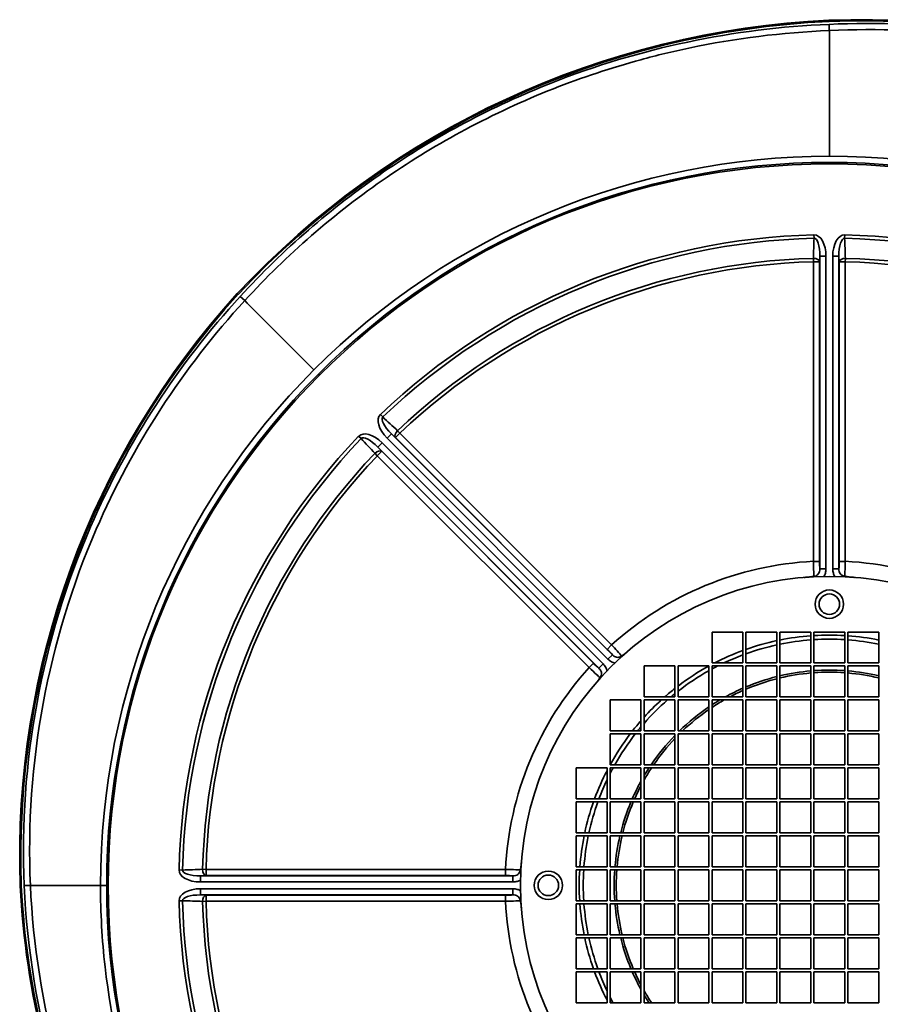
# Model space of a CAD drawing. Header units: millimetres. Extents: x 344 to 916, y 121 to 770.
# Tile 3 of 4: x 353 to 632, y 451 to 770. Entities that reach past the tile are written whole.
import ezdxf

# ---------------------------------------------------------------- set-up
doc = ezdxf.new("R2010")
doc.units = ezdxf.units.MM
doc.header["$LTSCALE"] = 3
doc.layers.add('Krawędzie widoczne(ISO)', color=7, linetype='Continuous', lineweight=35, true_color=0x262659)
doc.layers.add('Widoczne krawędzie styczne(ISO)', color=7, linetype='Continuous', lineweight=35, true_color=0x1a1a3e)

msp = doc.modelspace()

# ---------------------------------------------------------------- linework, layer by layer
at = {"layer": 'Krawędzie widoczne(ISO)'}
for p, q in [((577.4, 571.46), (587.4, 571.46)), ((577.4, 561.46), (577.4, 571.46)), ((587.4, 571.46), (587.4, 561.46)), ((588.4, 571.46), (598.4, 571.46)), ((588.4, 561.46), (588.4, 571.46)), ((598.4, 571.46), (598.4, 561.46)), ((599.4, 571.46), (609.4, 571.46)), ((599.4, 561.46), (599.4, 571.46)), ((609.4, 571.46), (609.4, 561.46)), ((610.4, 571.46), (620.4, 571.46)), ((610.4, 561.46), (610.4, 571.46)), ((620.4, 571.46), (620.4, 561.46)), ((621.4, 571.46), (631.4, 571.46)), ((621.4, 561.46), (621.4, 571.46)), ((631.4, 571.46), (631.4, 561.46)), ((587.4, 561.46), (577.4, 561.46)), ((598.4, 561.46), (588.4, 561.46)), ((609.4, 561.46), (599.4, 561.46)), ((620.4, 561.46), (610.4, 561.46)), ((631.4, 561.46), (621.4, 561.46)), ((555.4, 560.46), (565.4, 560.46)), ((555.4, 550.46), (555.4, 560.46)), ((565.4, 560.46), (565.4, 550.46)), ((566.4, 560.46), (576.4, 560.46)), ((566.4, 550.46), (566.4, 560.46)), ((576.4, 560.46), (576.4, 550.46)), ((577.4, 560.46), (587.4, 560.46)), ((577.4, 550.46), (577.4, 560.46)), ((587.4, 560.46), (587.4, 550.46)), ((588.4, 550.46), (588.4, 560.46)), ((588.4, 560.46), (598.4, 560.46)), ((598.4, 560.46), (598.4, 550.46)), ((599.4, 560.46), (609.4, 560.46)), ((599.4, 550.46), (599.4, 560.46)), ((609.4, 560.46), (609.4, 550.46)), ((610.4, 560.46), (620.4, 560.46)), ((610.4, 550.46), (610.4, 560.46)), ((620.4, 560.46), (620.4, 550.46)), ((621.4, 560.46), (631.4, 560.46)), ((621.4, 550.46), (621.4, 560.46)), ((631.4, 560.46), (631.4, 550.46)), ((544.4, 549.46), (554.4, 549.46)), ((544.4, 539.46), (544.4, 549.46)), ((554.4, 549.46), (554.4, 539.46)), ((565.4, 550.46), (555.4, 550.46)), ((555.4, 549.46), (565.4, 549.46)), ((555.4, 539.46), (555.4, 549.46)), ((565.4, 549.46), (565.4, 539.46)), ((576.4, 550.46), (566.4, 550.46)), ((566.4, 549.46), (576.4, 549.46)), ((566.4, 539.46), (566.4, 549.46)), ((576.4, 549.46), (576.4, 539.46)), ((587.4, 550.46), (577.4, 550.46)), ((577.4, 549.46), (587.4, 549.46)), ((577.4, 539.46), (577.4, 549.46)), ((587.4, 549.46), (587.4, 539.46)), ((598.4, 550.46), (588.4, 550.46)), ((588.4, 549.46), (598.4, 549.46)), ((588.4, 539.46), (588.4, 549.46)), ((598.4, 549.46), (598.4, 539.46)), ((609.4, 550.46), (599.4, 550.46)), ((599.4, 549.46), (609.4, 549.46)), ((599.4, 539.46), (599.4, 549.46)), ((609.4, 549.46), (609.4, 539.46)), ((620.4, 550.46), (610.4, 550.46)), ((610.4, 549.46), (620.4, 549.46)), ((610.4, 539.46), (610.4, 549.46)), ((620.4, 549.46), (620.4, 539.46)), ((631.4, 550.46), (621.4, 550.46)), ((621.4, 549.46), (631.4, 549.46)), ((621.4, 539.46), (621.4, 549.46)), ((631.4, 549.46), (631.4, 539.46)), ((554.4, 539.46), (544.4, 539.46)), ((565.4, 539.46), (555.4, 539.46)), ((576.4, 539.46), (566.4, 539.46)), ((587.4, 539.46), (577.4, 539.46)), ((598.4, 539.46), (588.4, 539.46)), ((609.4, 539.46), (599.4, 539.46)), ((620.4, 539.46), (610.4, 539.46)), ((631.4, 539.46), (621.4, 539.46)), ((544.4, 528.46), (544.4, 538.46)), ((544.4, 538.46), (554.4, 538.46)), ((554.4, 538.46), (554.4, 528.46)), ((555.4, 538.46), (565.4, 538.46)), ((555.4, 528.46), (555.4, 538.46)), ((565.4, 538.46), (565.4, 528.46)), ((566.4, 538.46), (576.4, 538.46)), ((566.4, 528.46), (566.4, 538.46)), ((576.4, 538.46), (576.4, 528.46)), ((577.4, 538.46), (587.4, 538.46)), ((577.4, 528.46), (577.4, 538.46)), ((587.4, 538.46), (587.4, 528.46)), ((588.4, 538.46), (598.4, 538.46)), ((588.4, 528.46), (588.4, 538.46)), ((598.4, 538.46), (598.4, 528.46)), ((599.4, 538.46), (609.4, 538.46)), ((599.4, 528.46), (599.4, 538.46)), ((609.4, 538.46), (609.4, 528.46)), ((610.4, 538.46), (620.4, 538.46)), ((610.4, 528.46), (610.4, 538.46)), ((620.4, 538.46), (620.4, 528.46)), ((621.4, 538.46), (631.4, 538.46)), ((621.4, 528.46), (621.4, 538.46)), ((631.4, 538.46), (631.4, 528.46)), ((533.4, 527.46), (543.4, 527.46)), ((533.4, 517.46), (533.4, 527.46)), ((543.4, 527.46), (543.4, 517.46)), ((554.4, 528.46), (544.4, 528.46)), ((544.4, 527.46), (554.4, 527.46)), ((544.4, 517.46), (544.4, 527.46)), ((554.4, 527.46), (554.4, 517.46)), ((565.4, 528.46), (555.4, 528.46)), ((555.4, 527.46), (565.4, 527.46)), ((555.4, 517.46), (555.4, 527.46)), ((565.4, 527.46), (565.4, 517.46)), ((576.4, 528.46), (566.4, 528.46)), ((566.4, 527.46), (576.4, 527.46)), ((566.4, 517.46), (566.4, 527.46)), ((576.4, 527.46), (576.4, 517.46)), ((587.4, 528.46), (577.4, 528.46)), ((577.4, 527.46), (587.4, 527.46)), ((577.4, 517.46), (577.4, 527.46)), ((587.4, 527.46), (587.4, 517.46)), ((598.4, 528.46), (588.4, 528.46)), ((588.4, 527.46), (598.4, 527.46)), ((588.4, 517.46), (588.4, 527.46)), ((598.4, 527.46), (598.4, 517.46)), ((609.4, 528.46), (599.4, 528.46)), ((599.4, 527.46), (609.4, 527.46)), ((599.4, 517.46), (599.4, 527.46)), ((609.4, 527.46), (609.4, 517.46)), ((620.4, 528.46), (610.4, 528.46)), ((610.4, 517.46), (610.4, 527.46)), ((610.4, 527.46), (620.4, 527.46)), ((620.4, 527.46), (620.4, 517.46)), ((631.4, 528.46), (621.4, 528.46)), ((621.4, 527.46), (631.4, 527.46)), ((621.4, 517.46), (621.4, 527.46)), ((631.4, 527.46), (631.4, 517.46)), ((543.4, 517.46), (533.4, 517.46)), ((533.4, 506.46), (533.4, 516.46)), ((533.4, 516.46), (543.4, 516.46)), ((543.4, 516.46), (543.4, 506.46)), ((554.4, 517.46), (544.4, 517.46)), ((544.4, 516.46), (554.4, 516.46)), ((544.4, 506.46), (544.4, 516.46)), ((554.4, 516.46), (554.4, 506.46)), ((565.4, 517.46), (555.4, 517.46)), ((555.4, 516.46), (565.4, 516.46)), ((555.4, 506.46), (555.4, 516.46)), ((565.4, 516.46), (565.4, 506.46)), ((576.4, 517.46), (566.4, 517.46)), ((566.4, 516.46), (576.4, 516.46)), ((566.4, 506.46), (566.4, 516.46)), ((576.4, 516.46), (576.4, 506.46)), ((587.4, 517.46), (577.4, 517.46)), ((577.4, 516.46), (587.4, 516.46)), ((577.4, 506.46), (577.4, 516.46)), ((587.4, 516.46), (587.4, 506.46)), ((598.4, 517.46), (588.4, 517.46)), ((588.4, 506.46), (588.4, 516.46)), ((588.4, 516.46), (598.4, 516.46)), ((598.4, 516.46), (598.4, 506.46)), ((609.4, 517.46), (599.4, 517.46)), ((599.4, 516.46), (609.4, 516.46)), ((599.4, 506.46), (599.4, 516.46)), ((609.4, 516.46), (609.4, 506.46)), ((620.4, 517.46), (610.4, 517.46)), ((610.4, 506.46), (610.4, 516.46)), ((610.4, 516.46), (620.4, 516.46)), ((620.4, 516.46), (620.4, 506.46)), ((631.4, 517.46), (621.4, 517.46)), ((621.4, 516.46), (631.4, 516.46)), ((621.4, 506.46), (621.4, 516.46)), ((631.4, 516.46), (631.4, 506.46)), ((543.4, 506.46), (533.4, 506.46)), ((533.4, 495.46), (533.4, 505.46)), ((533.4, 505.46), (543.4, 505.46)), ((543.4, 505.46), (543.4, 495.46)), ((554.4, 506.46), (544.4, 506.46)), ((544.4, 505.46), (554.4, 505.46)), ((544.4, 495.46), (544.4, 505.46)), ((554.4, 505.46), (554.4, 495.46)), ((565.4, 506.46), (555.4, 506.46)), ((555.4, 505.46), (565.4, 505.46)), ((555.4, 495.46), (555.4, 505.46)), ((565.4, 505.46), (565.4, 495.46)), ((576.4, 506.46), (566.4, 506.46)), ((566.4, 495.46), (566.4, 505.46)), ((566.4, 505.46), (576.4, 505.46)), ((576.4, 505.46), (576.4, 495.46)), ((587.4, 506.46), (577.4, 506.46)), ((577.4, 495.46), (577.4, 505.46)), ((577.4, 505.46), (587.4, 505.46)), ((587.4, 505.46), (587.4, 495.46)), ((598.4, 506.46), (588.4, 506.46)), ((588.4, 495.46), (588.4, 505.46)), ((588.4, 505.46), (598.4, 505.46)), ((598.4, 505.46), (598.4, 495.46)), ((609.4, 506.46), (599.4, 506.46)), ((599.4, 505.46), (609.4, 505.46)), ((599.4, 495.46), (599.4, 505.46)), ((609.4, 505.46), (609.4, 495.46)), ((620.4, 506.46), (610.4, 506.46)), ((610.4, 495.46), (610.4, 505.46)), ((610.4, 505.46), (620.4, 505.46)), ((620.4, 505.46), (620.4, 495.46)), ((631.4, 506.46), (621.4, 506.46)), ((621.4, 505.46), (631.4, 505.46)), ((621.4, 495.46), (621.4, 505.46)), ((631.4, 505.46), (631.4, 495.46)), ((543.4, 495.46), (533.4, 495.46)), ((533.4, 494.46), (543.4, 494.46)), ((533.4, 484.46), (533.4, 494.46)), ((543.4, 494.46), (543.4, 484.46)), ((554.4, 495.46), (544.4, 495.46)), ((544.4, 494.46), (554.4, 494.46)), ((544.4, 484.46), (544.4, 494.46)), ((554.4, 494.46), (554.4, 484.46)), ((565.4, 495.46), (555.4, 495.46)), ((555.4, 494.46), (565.4, 494.46)), ((555.4, 484.46), (555.4, 494.46)), ((565.4, 494.46), (565.4, 484.46)), ((576.4, 495.46), (566.4, 495.46)), ((566.4, 494.46), (576.4, 494.46)), ((566.4, 484.46), (566.4, 494.46)), ((576.4, 494.46), (576.4, 484.46)), ((587.4, 495.46), (577.4, 495.46)), ((577.4, 494.46), (587.4, 494.46)), ((577.4, 484.46), (577.4, 494.46)), ((587.4, 494.46), (587.4, 484.46)), ((598.4, 495.46), (588.4, 495.46)), ((588.4, 484.46), (588.4, 494.46)), ((588.4, 494.46), (598.4, 494.46)), ((598.4, 494.46), (598.4, 484.46)), ((609.4, 495.46), (599.4, 495.46)), ((599.4, 484.46), (599.4, 494.46)), ((599.4, 494.46), (609.4, 494.46)), ((609.4, 494.46), (609.4, 484.46)), ((620.4, 495.46), (610.4, 495.46)), ((610.4, 494.46), (620.4, 494.46)), ((610.4, 484.46), (610.4, 494.46)), ((620.4, 494.46), (620.4, 484.46)), ((631.4, 495.46), (621.4, 495.46)), ((621.4, 484.46), (621.4, 494.46)), ((621.4, 494.46), (631.4, 494.46)), ((631.4, 494.46), (631.4, 484.46)), ((543.4, 484.46), (533.4, 484.46)), ((554.4, 484.46), (544.4, 484.46)), ((565.4, 484.46), (555.4, 484.46)), ((576.4, 484.46), (566.4, 484.46)), ((587.4, 484.46), (577.4, 484.46)), ((598.4, 484.46), (588.4, 484.46)), ((609.4, 484.46), (599.4, 484.46)), ((620.4, 484.46), (610.4, 484.46)), ((631.4, 484.46), (621.4, 484.46)), ((533.4, 473.46), (533.4, 483.46)), ((533.4, 483.46), (543.4, 483.46)), ((543.4, 483.46), (543.4, 473.46)), ((544.4, 473.46), (544.4, 483.46)), ((544.4, 483.46), (554.4, 483.46)), ((554.4, 483.46), (554.4, 473.46)), ((555.4, 483.46), (565.4, 483.46)), ((555.4, 473.46), (555.4, 483.46)), ((565.4, 483.46), (565.4, 473.46)), ((566.4, 483.46), (576.4, 483.46)), ((566.4, 473.46), (566.4, 483.46)), ((576.4, 483.46), (576.4, 473.46)), ((577.4, 483.46), (587.4, 483.46)), ((577.4, 473.46), (577.4, 483.46)), ((587.4, 483.46), (587.4, 473.46)), ((588.4, 473.46), (588.4, 483.46)), ((588.4, 483.46), (598.4, 483.46)), ((598.4, 483.46), (598.4, 473.46)), ((599.4, 473.46), (599.4, 483.46)), ((599.4, 483.46), (609.4, 483.46)), ((609.4, 483.46), (609.4, 473.46)), ((610.4, 483.46), (620.4, 483.46)), ((610.4, 473.46), (610.4, 483.46)), ((620.4, 483.46), (620.4, 473.46)), ((621.4, 473.46), (621.4, 483.46)), ((621.4, 483.46), (631.4, 483.46)), ((631.4, 483.46), (631.4, 473.46)), ((543.4, 473.46), (533.4, 473.46)), ((533.4, 462.46), (533.4, 472.46)), ((533.4, 472.46), (543.4, 472.46)), ((543.4, 472.46), (543.4, 462.46)), ((554.4, 473.46), (544.4, 473.46)), ((544.4, 472.46), (554.4, 472.46)), ((544.4, 462.46), (544.4, 472.46)), ((554.4, 472.46), (554.4, 462.46)), ((565.4, 473.46), (555.4, 473.46)), ((555.4, 472.46), (565.4, 472.46)), ((555.4, 462.46), (555.4, 472.46)), ((565.4, 472.46), (565.4, 462.46)), ((576.4, 473.46), (566.4, 473.46)), ((566.4, 462.46), (566.4, 472.46)), ((566.4, 472.46), (576.4, 472.46)), ((576.4, 472.46), (576.4, 462.46)), ((587.4, 473.46), (577.4, 473.46)), ((577.4, 462.46), (577.4, 472.46)), ((577.4, 472.46), (587.4, 472.46)), ((587.4, 472.46), (587.4, 462.46)), ((598.4, 473.46), (588.4, 473.46)), ((588.4, 462.46), (588.4, 472.46)), ((588.4, 472.46), (598.4, 472.46)), ((598.4, 472.46), (598.4, 462.46)), ((609.4, 473.46), (599.4, 473.46)), ((599.4, 472.46), (609.4, 472.46)), ((599.4, 462.46), (599.4, 472.46)), ((609.4, 472.46), (609.4, 462.46)), ((620.4, 473.46), (610.4, 473.46)), ((610.4, 472.46), (620.4, 472.46)), ((610.4, 462.46), (610.4, 472.46)), ((620.4, 472.46), (620.4, 462.46)), ((631.4, 473.46), (621.4, 473.46)), ((621.4, 462.46), (621.4, 472.46)), ((621.4, 472.46), (631.4, 472.46)), ((631.4, 472.46), (631.4, 462.46)), ((543.4, 462.46), (533.4, 462.46)), ((554.4, 462.46), (544.4, 462.46)), ((565.4, 462.46), (555.4, 462.46)), ((576.4, 462.46), (566.4, 462.46)), ((587.4, 462.46), (577.4, 462.46)), ((598.4, 462.46), (588.4, 462.46)), ((609.4, 462.46), (599.4, 462.46)), ((620.4, 462.46), (610.4, 462.46)), ((631.4, 462.46), (621.4, 462.46)), ((533.4, 451.46), (533.4, 461.46)), ((533.4, 461.46), (543.4, 461.46)), ((543.4, 461.46), (543.4, 451.46)), ((544.4, 451.46), (544.4, 461.46)), ((544.4, 461.46), (554.4, 461.46)), ((554.4, 461.46), (554.4, 451.46)), ((555.4, 451.46), (555.4, 461.46)), ((555.4, 461.46), (565.4, 461.46)), ((565.4, 461.46), (565.4, 451.46)), ((566.4, 461.46), (576.4, 461.46)), ((566.4, 451.46), (566.4, 461.46)), ((576.4, 461.46), (576.4, 451.46)), ((577.4, 461.46), (587.4, 461.46)), ((577.4, 451.46), (577.4, 461.46)), ((587.4, 461.46), (587.4, 451.46)), ((588.4, 451.46), (588.4, 461.46)), ((588.4, 461.46), (598.4, 461.46)), ((598.4, 461.46), (598.4, 451.46)), ((599.4, 451.46), (599.4, 461.46)), ((599.4, 461.46), (609.4, 461.46)), ((609.4, 461.46), (609.4, 451.46)), ((610.4, 461.46), (620.4, 461.46)), ((610.4, 451.46), (610.4, 461.46)), ((620.4, 461.46), (620.4, 451.46)), ((621.4, 451.46), (621.4, 461.46)), ((621.4, 461.46), (631.4, 461.46)), ((631.4, 461.46), (631.4, 451.46)), ((543.4, 451.46), (533.4, 451.46)), ((554.4, 451.46), (544.4, 451.46)), ((565.4, 451.46), (555.4, 451.46)), ((576.4, 451.46), (566.4, 451.46)), ((587.4, 451.46), (577.4, 451.46)), ((598.4, 451.46), (588.4, 451.46)), ((609.4, 451.46), (599.4, 451.46)), ((620.4, 451.46), (610.4, 451.46)), ((631.4, 451.46), (621.4, 451.46))]:
    msp.add_line(p, q, dxfattribs=at)
for centre, radius in [((615.4, 489.46), 233.5), ((615.4, 489.46), 100), ((615.4, 580.46), 4.6), ((615.4, 580.46), 3.32), ((524.4, 489.46), 4.6), ((524.4, 489.46), 3.32)]:
    msp.add_circle(centre, radius, dxfattribs=at)
for centre, radius, start, end in [((628.2, 489.75), 280, 92.6464, 136.9209), ((628.2, 489.75), 279.64, 92.6468, 136.9204), ((625.71, 479.64), 290, 47.8382, 92.0626), ((625.71, 479.64), 289.64, 47.8387, 92.0622), ((615.4, 489.46), 234, 90, 135), ((615.4, 489.46), 234, 45, 90), ((624.23, 498.73), 271, 137.7345, 181.9875), ((624.23, 498.73), 270.64, 137.7351, 181.9869), ((615.4, 489.46), 234, 135, 180), ((615.4, 489.46), 81, 86.461, 93.539), ((615.4, 489.46), 81, 102.1151, 109.4712), ((615.4, 489.46), 81, 94.248, 101.3926), ((615.4, 489.46), 81, 78.6074, 85.752), ((615.4, 489.46), 81, 110.2233, 117.266), ((615.4, 489.46), 81, 118.7822, 127.2244), ((615.4, 489.46), 69, 94.9885, 103.408), ((615.4, 489.46), 69, 85.8445, 94.1555), ((615.4, 489.46), 69, 76.592, 85.0115), ((615.4, 489.46), 69, 104.2632, 113.0357), ((615.4, 489.46), 81, 128.1181, 131.1416), ((615.4, 489.46), 69, 113.9411, 117.8642), ((615.4, 489.46), 81, 132.2054, 137.7946), ((615.4, 489.46), 69, 119.5918, 123.4167), ((615.4, 489.46), 69, 124.4174, 133.5613), ((615.4, 489.46), 81, 138.8584, 141.8819), ((615.4, 489.46), 81, 142.7756, 151.2178), ((615.4, 489.46), 69, 136.4387, 145.5826), ((615.4, 489.46), 69, 134.7533, 135.2467), ((615.4, 489.46), 81, 152.734, 159.7767), ((615.4, 489.46), 69, 146.5833, 150.4082), ((615.4, 489.46), 69, 152.1358, 156.0589), ((615.4, 489.46), 81, 160.5288, 167.8849), ((615.4, 489.46), 69, 156.9643, 165.7368), ((615.4, 489.46), 81, 168.6074, 175.752), ((615.4, 489.46), 69, 166.592, 175.0115), ((615.4, 489.46), 81, 176.461, 183.539), ((615.4, 489.46), 69, 175.8445, 184.1555), ((615.08, 502.27), 262, 182.8299, 205.3505), ((615.08, 502.27), 261.64, 182.8305, 205.4302), ((615.4, 489.46), 234, 180, 225), ((615.4, 489.46), 81, 184.248, 191.3926), ((615.4, 489.46), 69, 184.9885, 193.408), ((615.4, 489.46), 81, 192.1151, 199.4712), ((615.4, 489.46), 69, 194.2632, 203.0357), ((615.4, 489.46), 81, 200.2233, 207.266), ((615.4, 489.46), 69, 203.9411, 207.8642), ((615.4, 489.46), 69, 209.5918, 213.4167)]:
    msp.add_arc(centre, radius, start, end, dxfattribs=at)
for points, knots in [([(610.44, 589.54), (610.38, 589.52), (610.32, 589.51), (610.25, 589.49), (610.19, 589.47), (610.13, 589.46), (610.06, 589.44), (610, 589.43), (609.94, 589.42), (609.87, 589.4), (609.81, 589.39), (609.74, 589.38), (609.68, 589.37), (609.61, 589.36), (609.54, 589.34), (609.47, 589.33), (609.4, 589.32), (609.33, 589.31), (609.26, 589.3), (609.22, 589.3), (609.18, 589.29), (609.15, 589.29), (609.1, 589.28), (609.05, 589.28), (609, 589.27), (608.97, 589.27), (608.94, 589.27), (608.91, 589.26), (608.84, 589.26), (608.76, 589.25), (608.69, 589.24), (608.62, 589.24), (608.54, 589.23), (608.47, 589.22), (608.4, 589.22), (608.32, 589.21), (608.24, 589.2), (608.19, 589.2), (608.15, 589.2), (608.1, 589.19), (608.02, 589.19), (607.94, 589.18), (607.87, 589.17), (607.79, 589.17), (607.72, 589.16), (607.64, 589.16), (607.57, 589.15), (607.49, 589.14), (607.42, 589.14), (607.37, 589.13), (607.32, 589.13), (607.27, 589.13)], [-0.0007483, -0.0007483, -0.0007483, -0.0007483, 0.024279, 0.024279, 0.024279, 0.0487777, 0.0487777, 0.0487777, 0.0731238, 0.0731238, 0.0731238, 0.0967457, 0.0967457, 0.0967457, 0.1217467, 0.1217467, 0.1217467, 0.1463478, 0.1463478, 0.1463478, 0.1596999, 0.1596999, 0.1596999, 0.1760792, 0.1760792, 0.1760792, 0.1867221, 0.1867221, 0.1867221, 0.2106545, 0.2106545, 0.2106545, 0.2346764, 0.2346764, 0.2346764, 0.2588393, 0.2588393, 0.2588393, 0.2743059, 0.2743059, 0.2743059, 0.2979924, 0.2979924, 0.2979924, 0.3213603, 0.3213603, 0.3213603, 0.344184, 0.344184, 0.344184, 0.3585589, 0.3585589, 0.3585589, 0.3585589]), ([(623.52, 589.13), (623.44, 589.13), (623.36, 589.14), (623.29, 589.15), (623.21, 589.15), (623.13, 589.16), (623.06, 589.16), (622.98, 589.17), (622.9, 589.18), (622.82, 589.18), (622.78, 589.19), (622.74, 589.19), (622.69, 589.19), (622.62, 589.2), (622.54, 589.2), (622.46, 589.21), (622.39, 589.22), (622.31, 589.22), (622.24, 589.23), (622.19, 589.23), (622.15, 589.24), (622.1, 589.24), (622.03, 589.25), (621.95, 589.26), (621.88, 589.26), (621.81, 589.27), (621.73, 589.28), (621.66, 589.29), (621.59, 589.3), (621.52, 589.31), (621.45, 589.32), (621.38, 589.33), (621.31, 589.34), (621.24, 589.35), (621.19, 589.35), (621.15, 589.36), (621.11, 589.37), (621.05, 589.38), (620.98, 589.39), (620.92, 589.4), (620.88, 589.41), (620.84, 589.42), (620.8, 589.43), (620.74, 589.44), (620.68, 589.46), (620.62, 589.47), (620.56, 589.48), (620.5, 589.5), (620.44, 589.52), (620.41, 589.52), (620.38, 589.53), (620.35, 589.54)], [0, 0, 0, 0, 0.0229497, 0.0229497, 0.0229497, 0.0463008, 0.0463008, 0.0463008, 0.0701747, 0.0701747, 0.0701747, 0.0835673, 0.0835673, 0.0835673, 0.1074212, 0.1074212, 0.1074212, 0.1311149, 0.1311149, 0.1311149, 0.1461978, 0.1461978, 0.1461978, 0.1704381, 0.1704381, 0.1704381, 0.1949081, 0.1949081, 0.1949081, 0.2196353, 0.2196353, 0.2196353, 0.2445339, 0.2445339, 0.2445339, 0.2596822, 0.2596822, 0.2596822, 0.2831048, 0.2831048, 0.2831048, 0.2979927, 0.2979927, 0.2979927, 0.3211773, 0.3211773, 0.3211773, 0.3438909, 0.3438909, 0.3438909, 0.3563736, 0.3563736, 0.3563736, 0.3563736]), ([(550.66, 565.68), (550.6, 565.63), (550.54, 565.58), (550.49, 565.53), (550.43, 565.48), (550.37, 565.43), (550.31, 565.38), (550.25, 565.33), (550.19, 565.28), (550.13, 565.22), (550.1, 565.2), (550.06, 565.17), (550.03, 565.14), (549.97, 565.09), (549.91, 565.04), (549.86, 564.99), (549.8, 564.94), (549.74, 564.89), (549.69, 564.85), (549.65, 564.82), (549.61, 564.79), (549.58, 564.76), (549.52, 564.71), (549.46, 564.66), (549.41, 564.62), (549.35, 564.57), (549.29, 564.52), (549.24, 564.48), (549.18, 564.43), (549.12, 564.39), (549.06, 564.35), (549.01, 564.3), (548.95, 564.26), (548.89, 564.22), (548.86, 564.19), (548.82, 564.17), (548.79, 564.15), (548.74, 564.11), (548.68, 564.07), (548.63, 564.04), (548.6, 564.01), (548.56, 563.99), (548.53, 563.97), (548.47, 563.93), (548.42, 563.9), (548.37, 563.87), (548.32, 563.84), (548.26, 563.81), (548.21, 563.78), (548.18, 563.76), (548.15, 563.75), (548.13, 563.73)], [0, 0, 0, 0, 0.0229517, 0.0229517, 0.0229517, 0.0463047, 0.0463047, 0.0463047, 0.0701796, 0.0701796, 0.0701796, 0.0835673, 0.0835673, 0.0835673, 0.1074246, 0.1074246, 0.1074246, 0.1311211, 0.1311211, 0.1311211, 0.1461978, 0.1461978, 0.1461978, 0.1704381, 0.1704381, 0.1704381, 0.1949072, 0.1949072, 0.1949072, 0.2196347, 0.2196347, 0.2196347, 0.2445358, 0.2445358, 0.2445358, 0.2596822, 0.2596822, 0.2596822, 0.2831052, 0.2831052, 0.2831052, 0.2979919, 0.2979919, 0.2979919, 0.3211735, 0.3211735, 0.3211735, 0.3438816, 0.3438816, 0.3438816, 0.3563708, 0.3563708, 0.3563708, 0.3563708]), ([(541.12, 556.73), (541.09, 556.67), (541.06, 556.62), (541.03, 556.56), (541, 556.51), (540.96, 556.45), (540.93, 556.4), (540.91, 556.37), (540.9, 556.35), (540.88, 556.33), (540.85, 556.27), (540.81, 556.22), (540.78, 556.16), (540.75, 556.13), (540.73, 556.1), (540.71, 556.06), (540.67, 556.01), (540.63, 555.95), (540.58, 555.89), (540.54, 555.84), (540.5, 555.78), (540.45, 555.72), (540.43, 555.69), (540.41, 555.66), (540.39, 555.63), (540.34, 555.58), (540.3, 555.53), (540.26, 555.47), (540.25, 555.46), (540.24, 555.46), (540.24, 555.45), (540.19, 555.39), (540.14, 555.33), (540.1, 555.28), (540.05, 555.22), (540, 555.16), (539.95, 555.1), (539.9, 555.04), (539.85, 554.99), (539.8, 554.93), (539.77, 554.89), (539.74, 554.86), (539.71, 554.82), (539.66, 554.76), (539.61, 554.7), (539.56, 554.64), (539.51, 554.58), (539.46, 554.53), (539.41, 554.47), (539.36, 554.41), (539.31, 554.35), (539.26, 554.29), (539.23, 554.26), (539.2, 554.23), (539.18, 554.19)], [-0.0007377, -0.0007377, -0.0007377, -0.0007377, 0.0234294, 0.0234294, 0.0234294, 0.0473602, 0.0473602, 0.0473602, 0.058124, 0.058124, 0.058124, 0.0822068, 0.0822068, 0.0822068, 0.0967457, 0.0967457, 0.0967457, 0.1219599, 0.1219599, 0.1219599, 0.1469222, 0.1469222, 0.1469222, 0.1596999, 0.1596999, 0.1596999, 0.1830106, 0.1830106, 0.1830106, 0.1867222, 0.1867222, 0.1867222, 0.2109467, 0.2109467, 0.2109467, 0.2352696, 0.2352696, 0.2352696, 0.2597676, 0.2597676, 0.2597676, 0.2743059, 0.2743059, 0.2743059, 0.2983991, 0.2983991, 0.2983991, 0.322139, 0.322139, 0.322139, 0.3452584, 0.3452584, 0.3452584, 0.358559, 0.358559, 0.358559, 0.358559]), ([(515.73, 497.58), (515.72, 497.5), (515.71, 497.43), (515.71, 497.35), (515.7, 497.27), (515.7, 497.2), (515.69, 497.12), (515.68, 497.04), (515.68, 496.96), (515.67, 496.88), (515.67, 496.84), (515.66, 496.8), (515.66, 496.75), (515.65, 496.68), (515.65, 496.6), (515.64, 496.52), (515.64, 496.45), (515.63, 496.38), (515.62, 496.3), (515.62, 496.25), (515.61, 496.21), (515.61, 496.16), (515.6, 496.09), (515.6, 496.01), (515.59, 495.94), (515.58, 495.87), (515.57, 495.8), (515.56, 495.72), (515.56, 495.65), (515.55, 495.58), (515.54, 495.51), (515.53, 495.44), (515.52, 495.37), (515.51, 495.3), (515.5, 495.26), (515.49, 495.21), (515.49, 495.17), (515.47, 495.11), (515.46, 495.04), (515.45, 494.98), (515.44, 494.94), (515.43, 494.9), (515.42, 494.86), (515.41, 494.8), (515.4, 494.74), (515.38, 494.68), (515.37, 494.62), (515.35, 494.56), (515.34, 494.5), (515.33, 494.47), (515.32, 494.44), (515.31, 494.41)], [0, 0, 0, 0, 0.0229497, 0.0229497, 0.0229497, 0.0463008, 0.0463008, 0.0463008, 0.0701747, 0.0701747, 0.0701747, 0.0835673, 0.0835673, 0.0835673, 0.1074212, 0.1074212, 0.1074212, 0.1311149, 0.1311149, 0.1311149, 0.1461978, 0.1461978, 0.1461978, 0.1704381, 0.1704381, 0.1704381, 0.1949081, 0.1949081, 0.1949081, 0.2196353, 0.2196353, 0.2196353, 0.2445339, 0.2445339, 0.2445339, 0.2596822, 0.2596822, 0.2596822, 0.2831049, 0.2831049, 0.2831049, 0.2979927, 0.2979927, 0.2979927, 0.3211773, 0.3211773, 0.3211773, 0.3438909, 0.3438909, 0.3438909, 0.3563736, 0.3563736, 0.3563736, 0.3563736]), ([(515.31, 484.5), (515.33, 484.44), (515.35, 484.38), (515.36, 484.32), (515.38, 484.25), (515.39, 484.19), (515.41, 484.13), (515.42, 484.06), (515.44, 484), (515.45, 483.93), (515.46, 483.87), (515.47, 483.81), (515.49, 483.74), (515.5, 483.67), (515.51, 483.6), (515.52, 483.53), (515.53, 483.46), (515.54, 483.39), (515.55, 483.32), (515.55, 483.29), (515.56, 483.25), (515.56, 483.21), (515.57, 483.16), (515.57, 483.11), (515.58, 483.06), (515.58, 483.03), (515.59, 483), (515.59, 482.97), (515.6, 482.9), (515.6, 482.83), (515.61, 482.75), (515.62, 482.68), (515.62, 482.61), (515.63, 482.53), (515.64, 482.46), (515.64, 482.38), (515.65, 482.31), (515.65, 482.26), (515.66, 482.21), (515.66, 482.16), (515.67, 482.08), (515.67, 482.01), (515.68, 481.93), (515.68, 481.85), (515.69, 481.78), (515.7, 481.7), (515.7, 481.63), (515.71, 481.55), (515.71, 481.48), (515.72, 481.43), (515.72, 481.38), (515.73, 481.34)], [-0.0007483, -0.0007483, -0.0007483, -0.0007483, 0.024279, 0.024279, 0.024279, 0.0487778, 0.0487778, 0.0487778, 0.073124, 0.073124, 0.073124, 0.0967457, 0.0967457, 0.0967457, 0.1217468, 0.1217468, 0.1217468, 0.1463479, 0.1463479, 0.1463479, 0.1597, 0.1597, 0.1597, 0.1760792, 0.1760792, 0.1760792, 0.1867222, 0.1867222, 0.1867222, 0.2106546, 0.2106546, 0.2106546, 0.2346765, 0.2346765, 0.2346765, 0.2588394, 0.2588394, 0.2588394, 0.274306, 0.274306, 0.274306, 0.2979925, 0.2979925, 0.2979925, 0.3213605, 0.3213605, 0.3213605, 0.3441841, 0.3441841, 0.3441841, 0.3585591, 0.3585591, 0.3585591, 0.3585591])]:
    msp.add_open_spline(points, degree=3, knots=knots, dxfattribs=at)
at = {"layer": 'Widoczne krawędzie styczne(ISO)'}
for p, q in [((615.27, 769.45), (615.29, 769.09)), ((615.4, 725.46), (615.4, 764.68)), ((615.4, 722.96), (615.4, 723.46)), ((610.44, 698.89), (610.41, 700)), ((620.35, 698.89), (620.38, 700)), ((610.21, 692.39), (610.24, 691.29)), ((612.23, 691.29), (612.3, 693.1)), ((612.3, 693.1), (614.29, 693.1)), ((612.3, 693.1), (612.3, 591.92)), ((614.29, 591.92), (614.29, 693.1)), ((616.5, 693.1), (616.5, 591.92)), ((618.49, 693.1), (616.5, 693.1)), ((618.49, 591.92), (618.49, 693.1)), ((618.49, 693.1), (618.56, 691.29)), ((620.56, 691.29), (620.58, 692.39)), ((610.24, 691.29), (612.23, 691.29)), ((610.24, 691.29), (610.24, 594.33)), ((612.23, 594.33), (612.23, 691.29)), ((618.56, 691.29), (620.56, 691.29)), ((618.56, 691.29), (618.56, 594.33)), ((620.56, 594.33), (620.56, 691.29)), ((423.68, 681), (423.95, 680.75)), ((424.64, 680.09), (426.11, 678.74)), ((426.91, 677.94), (426.11, 678.74)), ((448.52, 656.33), (426.91, 677.94)), ((450.29, 654.57), (449.93, 654.92)), ((470.81, 641.06), (470.04, 641.86)), ((463.79, 634.05), (462.99, 634.81)), ((473.59, 635.65), (472.18, 634.24)), ((472.18, 634.24), (543.72, 562.69)), ((545.13, 564.1), (473.59, 635.65)), ((473.59, 635.65), (474.92, 634.41)), ((474.92, 634.41), (476.33, 635.82)), ((474.92, 634.41), (543.48, 565.85)), ((476.33, 635.82), (475.57, 636.62)), ((544.89, 567.26), (476.33, 635.82)), ((469.21, 631.26), (470.62, 632.68)), ((469.21, 631.26), (540.75, 559.72)), ((470.44, 629.94), (469.21, 631.26)), ((542.16, 561.13), (470.62, 632.68)), ((468.23, 629.29), (469.03, 628.52)), ((469.03, 628.52), (470.44, 629.94)), ((469.03, 628.52), (537.59, 559.97)), ((539, 561.38), (470.44, 629.94)), ((610.24, 594.33), (612.23, 594.33)), ((618.56, 594.33), (620.56, 594.33)), ((614.29, 591.92), (612.3, 591.92)), ((618.49, 591.92), (616.5, 591.92)), ((543.48, 565.85), (544.89, 567.26)), ((545.13, 564.1), (543.72, 562.69)), ((537.59, 559.97), (539, 561.38)), ((542.16, 561.13), (540.75, 559.72)), ((405.96, 494.42), (404.85, 494.44)), ((413.57, 494.62), (412.46, 494.65)), ((413.57, 492.62), (413.57, 494.62)), ((510.52, 494.62), (413.57, 494.62)), ((510.52, 492.62), (510.52, 494.62)), ((411.75, 492.56), (413.57, 492.62)), ((411.75, 492.56), (411.75, 490.56)), ((512.93, 492.56), (411.75, 492.56)), ((413.57, 492.62), (510.52, 492.62)), ((512.93, 492.56), (512.93, 490.56)), ((353.4, 489.33), (353.76, 489.35)), ((354.71, 489.37), (356.71, 489.46)), ((358.13, 489.46), (356.71, 489.46)), ((374.12, 489.46), (358.13, 489.46)), ((379.4, 489.46), (374.12, 489.46)), ((381.9, 489.46), (381.4, 489.46)), ((411.75, 490.56), (512.93, 490.56)), ((512.93, 488.36), (411.75, 488.36)), ((411.75, 486.36), (411.75, 488.36)), ((512.93, 488.36), (512.93, 486.36)), ((405.96, 484.5), (404.85, 484.47)), ((411.75, 486.36), (512.93, 486.36)), ((413.57, 486.29), (411.75, 486.36)), ((510.52, 486.29), (413.57, 486.29)), ((413.57, 484.3), (413.57, 486.29)), ((510.52, 484.3), (510.52, 486.29)), ((412.46, 484.27), (413.57, 484.3)), ((413.57, 484.3), (510.52, 484.3))]:
    msp.add_line(p, q, dxfattribs=at)
for radius, start, end in [(236, 90, 135), (236, 45, 90), (210.61, 91.3565, 133.6435), (209.5, 91.3565, 133.6435), (209.5, 46.3565, 88.6435), (210.61, 46.3565, 88.6435), (203, 91.4645, 133.5355), (203, 46.4645, 88.5355), (201.89, 91.4645, 133.5355), (201.89, 46.4645, 88.5355), (236, 135, 180), (210.61, 136.3565, 178.6435), (209.5, 136.3565, 178.6435), (203, 136.4645, 178.5355), (201.89, 136.4645, 178.5355), (105, 92.8168, 132.1832), (105, 47.8168, 87.1832), (79.68, 102.3186, 109.8066), (79.68, 94.3184, 101.5836), (79.68, 86.4024, 93.5976), (79.68, 78.4164, 85.6816), (79.68, 110.5727, 115.3661), (105, 137.8168, 177.1832), (79.68, 119.304, 127.9477), (79.68, 116.9959, 118.4827), (69.68, 94.9395, 103.274), (69.68, 85.8853, 94.1147), (69.68, 76.726, 85.0605), (69.68, 104.1203, 112.7968), (79.68, 128.8653, 130.0449), (69.68, 113.6917, 118.9097), (79.68, 131.1499, 138.8501), (69.68, 120.5673, 123.0466), (69.68, 124.033, 134.1493), (79.68, 139.9551, 141.1347), (79.68, 142.0523, 150.696), (69.68, 135.8507, 145.967), (79.68, 151.5173, 153.0041), (69.68, 146.9534, 149.4327), (79.68, 154.6339, 159.4273), (69.68, 151.0903, 156.3083), (79.68, 160.1934, 167.6814), (69.68, 157.2032, 165.8797), (79.68, 168.4164, 175.6816), (69.68, 166.726, 175.0605), (79.68, 176.4024, 183.5976), (69.68, 175.8853, 184.1147), (210.61, 181.3565, 223.6435), (209.5, 181.3565, 223.6435), (203, 181.4645, 223.5355), (201.89, 181.4645, 223.5355), (105, 182.8168, 222.1832), (79.68, 184.3184, 191.5836), (69.68, 184.9395, 193.274), (79.68, 192.3186, 199.8066), (69.68, 194.1203, 202.7968), (79.68, 200.5727, 205.3661), (69.68, 203.6917, 208.9097), (79.68, 206.9959, 208.4827), (69.68, 210.5673, 213.0466)]:
    msp.add_arc((615.4, 489.46), radius, start, end, dxfattribs=at)
for centre, major_axis, ratio, start_param, end_param in [((610.29, 692.79), (0.25, 7.22), 0.554027, 4.77538, 6.315676), ((610.29, 692.79), (0.21, 6.11), 0.327236, 4.775396, 6.315659), ((620.5, 692.79), (-0.25, 7.22), 0.554027, 6.250695, 7.790991), ((620.5, 692.79), (-0.21, 6.11), 0.327236, 6.250712, 7.790975), ((610.24, 691.29), (2, -0.07), 0.553998, 0.062906, 1.60431), ((620.56, 691.29), (-2, -0.07), 0.553998, 4.678876, 6.220279), ((475.23, 636.85), (-5.28, 4.92), 0.554027, 6.250695, 7.790991), ((475.23, 636.84), (-4.47, 4.17), 0.327236, 6.250712, 7.790975), ((468.01, 629.62), (-4.92, 5.28), 0.554027, 4.77538, 6.315676), ((468.01, 629.62), (-4.17, 4.47), 0.327236, 4.775396, 6.315659), ((476.33, 635.82), (-1.36, -1.46), 0.553998, 4.678876, 6.220279), ((469.03, 628.52), (1.46, 1.36), 0.553998, 0.062906, 1.60431), ((612.39, 594.34), (0, -3), 0.052341, 4.714955, 5.64618), ((618.4, 594.34), (0, 3), 0.052341, 3.778598, 4.709823), ((543.36, 565.74), (-2.12, 2.12), 0.052341, 3.778598, 4.709823), ((539.11, 561.49), (2.12, -2.12), 0.052341, 4.714955, 5.64618), ((412.07, 494.57), (-7.22, -0.25), 0.554027, 6.250695, 7.790991), ((412.07, 494.57), (-6.11, -0.21), 0.327236, 6.250712, 7.790975), ((413.57, 494.62), (0.07, -2), 0.553998, 4.678876, 6.220279), ((510.51, 492.46), (-3, 0), 0.052341, 3.778598, 4.709823), ((379.4, 489.46), (2, 0), 0.000083, 0, 1.570796), ((412.07, 484.35), (-7.22, 0.25), 0.554027, 4.77538, 6.315676), ((412.07, 484.35), (-6.11, 0.21), 0.327236, 4.775396, 6.315659), ((413.57, 484.3), (0.07, 2), 0.553998, 0.062906, 1.60431), ((510.51, 486.45), (3, 0), 0.052341, 4.714955, 5.64618)]:
    msp.add_ellipse(centre, major_axis=major_axis, ratio=ratio, start_param=start_param, end_param=end_param, dxfattribs=at)
for points, knots in [([(615.31, 768.14), (599.93, 767.51), (569.27, 763.67), (519.94, 748.88), (469.75, 722.28), (438.52, 695.21), (424.64, 680.09)], [0.000459, 0.000459, 0.000459, 0.000459, 4.618456, 9.236912, 15.394853, 21.552795, 21.552795, 21.552795, 21.552795]), ([(819.46, 693.65), (803.79, 707.99), (769.27, 733.19), (715.29, 756.48), (663.17, 767.6), (631.22, 768.87), (615.31, 768.14)], [0, 0, 0, 0, 6.372206, 12.744411, 17.523565, 22.302124, 22.302124, 22.302124, 22.302124]), ([(615.4, 766.15), (615.39, 766.17), (615.38, 766.46), (615.36, 766.92), (615.35, 767.26), (615.33, 767.7), (615.31, 768.14)], [0, 0, 0, 0, 0.571429, 0.571429, 0.571429, 1, 1, 1, 1]), ([(426.11, 678.74), (432.9, 686.14), (440.11, 693.16), (447.69, 699.75), (455.49, 706.53), (463.68, 712.86), (472.2, 718.7), (480.37, 724.29), (488.84, 729.44), (497.58, 734.11), (506.81, 739.05), (516.34, 743.45), (526.08, 747.29), (535.34, 750.94), (544.8, 754.08), (554.4, 756.7), (559.54, 758.1), (564.73, 759.36), (569.95, 760.46), (584.91, 763.61), (600.12, 765.51), (615.4, 766.15)], [-21.552795, -21.552795, -21.552795, -21.552795, -18.517095, -18.517095, -18.517095, -15.394853, -15.394853, -15.394853, -12.402399, -12.402399, -12.402399, -9.236912, -9.236912, -9.236912, -6.230076, -6.230076, -6.230076, -4.618456, -4.618456, -4.618456, 0, 0, 0, 0]), ([(615.4, 766.15), (631.19, 766.87), (662.92, 765.61), (714.67, 754.57), (768.27, 731.44), (802.55, 706.42), (818.11, 692.18)], [-22.302583, -22.302583, -22.302583, -22.302583, -17.523565, -12.744411, -6.372206, 0, 0, 0, 0]), ([(615.4, 764.68), (615.4, 764.7), (615.4, 764.72), (615.4, 764.73), (615.4, 764.78), (615.4, 764.83), (615.4, 764.89), (615.4, 765.3), (615.4, 765.73), (615.4, 766.15)], [0.4935452, 0.4935452, 0.4935452, 0.4935452, 0.5013275, 0.5013275, 0.5013275, 0.5468959, 0.5468959, 0.5468959, 0.9101415, 0.9101415, 0.9101415, 0.9101415]), ([(424.64, 680.09), (404.5, 658.15), (377.05, 615.96), (356.63, 549.07), (353.83, 509.2), (354.71, 489.37)], [0, 0, 0, 0, 8.93425, 14.890417, 20.846584, 20.846584, 20.846584, 20.846584]), ([(356.71, 489.46), (355.84, 509.14), (358.62, 548.7), (378.88, 615.09), (406.12, 656.96), (426.11, 678.74)], [-20.846584, -20.846584, -20.846584, -20.846584, -14.890417, -8.93425, 0, 0, 0, 0]), ([(610.24, 594.33), (610.26, 593.12), (610.33, 590.98), (610.41, 589.8), (610.44, 589.54)], [-1.8760534, -1.8760534, -1.8760534, -1.8760534, -1.6573362, -1.4939662, -1.4939662, -1.4939662, -1.4939662]), ([(620.35, 589.54), (620.39, 589.89), (620.44, 590.68), (620.48, 591.72), (620.51, 592.5), (620.54, 593.42), (620.56, 594.33)], [-1.6665267, -1.6665267, -1.6665267, -1.6665267, -1.4485702, -1.4485702, -1.4485702, -1.284501, -1.284501, -1.284501, -1.284501]), ([(612.3, 591.92), (612.3, 591.6), (612.28, 591.32), (612.21, 591.06), (612.15, 590.81), (612.05, 590.58), (611.91, 590.38), (611.91, 590.37), (611.91, 590.37), (611.9, 590.37), (611.62, 589.96), (611.2, 589.68), (610.73, 589.58), (610.63, 589.56), (610.54, 589.55), (610.44, 589.54)], [-0.6323298, -0.6323298, -0.6323298, -0.6323298, -0.4887252, -0.4887252, -0.4887252, -0.3479838, -0.3479838, -0.3479838, -0.3451207, -0.3451207, -0.3451207, -0.0579117, -0.0579117, -0.0579117, 0.0000859, 0.0000859, 0.0000859, 0.0000859]), ([(613.62, 589.44), (613.83, 589.77), (614.18, 590.57), (614.29, 591.44), (614.29, 591.92)], [0.3717165, 0.3717165, 0.3717165, 0.3717165, 0.4887252, 0.6323298, 0.6323298, 0.6323298, 0.6323298]), ([(616.5, 591.92), (616.5, 591.44), (616.6, 590.57), (616.96, 589.77), (617.17, 589.44)], [-0.6323408, -0.6323408, -0.6323408, -0.6323408, -0.4887347, -0.3716586, -0.3716586, -0.3716586, -0.3716586]), ([(620.35, 589.54), (620.01, 589.56), (619.21, 589.82), (618.56, 590.76), (618.49, 591.6), (618.49, 591.92)], [-0.0001242, -0.0001242, -0.0001242, -0.0001242, 0.2015225, 0.4887347, 0.6323408, 0.6323408, 0.6323408, 0.6323408]), ([(548.13, 563.73), (547.91, 564.01), (547.39, 564.6), (546.68, 565.36), (546.15, 565.94), (545.52, 566.61), (544.89, 567.26)], [-1.6665326, -1.6665326, -1.6665326, -1.6665326, -1.4485702, -1.4485702, -1.4485702, -1.284501, -1.284501, -1.284501, -1.284501]), ([(548.13, 563.73), (547.88, 563.51), (547.12, 563.12), (546, 563.33), (545.36, 563.87), (545.13, 564.1)], [-0.0001312, -0.0001312, -0.0001312, -0.0001312, 0.2015218, 0.4887344, 0.6323408, 0.6323408, 0.6323408, 0.6323408]), ([(543.44, 558.9), (543.35, 559.28), (543.05, 560.11), (542.5, 560.79), (542.16, 561.13)], [0.3716626, 0.3716626, 0.3716626, 0.3716626, 0.488725, 0.6323298, 0.6323298, 0.6323298, 0.6323298]), ([(543.72, 562.69), (544.06, 562.35), (544.75, 561.81), (545.57, 561.5), (545.95, 561.41)], [-0.6323408, -0.6323408, -0.6323408, -0.6323408, -0.4887344, -0.3716547, -0.3716547, -0.3716547, -0.3716547]), ([(537.59, 559.97), (538.47, 559.12), (540.02, 557.66), (540.91, 556.89), (541.12, 556.73)], [-1.8760534, -1.8760534, -1.8760534, -1.8760534, -1.6573362, -1.4940182, -1.4940182, -1.4940182, -1.4940182]), ([(540.75, 559.72), (540.98, 559.5), (541.53, 558.85), (541.73, 557.73), (541.35, 556.98), (541.12, 556.73)], [-0.6323298, -0.6323298, -0.6323298, -0.6323298, -0.488725, -0.2015155, 0.0001298, 0.0001298, 0.0001298, 0.0001298]), ([(515.31, 494.41), (514.96, 494.45), (514.17, 494.5), (513.13, 494.54), (512.35, 494.57), (511.43, 494.6), (510.52, 494.62)], [-1.6665267, -1.6665267, -1.6665267, -1.6665267, -1.4485702, -1.4485702, -1.4485702, -1.284501, -1.284501, -1.284501, -1.284501]), ([(515.31, 494.41), (515.29, 494.07), (515.03, 493.27), (514.09, 492.62), (513.25, 492.55), (512.93, 492.56)], [-0.0001242, -0.0001242, -0.0001242, -0.0001242, 0.2015225, 0.4887347, 0.6323408, 0.6323408, 0.6323408, 0.6323408]), ([(512.93, 490.56), (513.41, 490.56), (514.28, 490.66), (515.08, 491.02), (515.41, 491.23)], [-0.6323408, -0.6323408, -0.6323408, -0.6323408, -0.4887347, -0.3716586, -0.3716586, -0.3716586, -0.3716586]), ([(354.71, 489.37), (355.63, 468.62), (363.58, 420.45), (384.77, 376.15), (400.62, 353.44)], [0, 0, 0, 0, 6.231523, 14.540219, 14.540219, 14.540219, 14.540219]), ([(402.26, 354.58), (402.11, 354.8), (401.96, 355.03), (401.8, 355.25), (396.41, 363.03), (391.45, 371.11), (386.96, 379.45), (378.55, 395.07), (371.78, 411.58), (366.8, 428.6), (366.42, 429.89), (366.06, 431.17), (365.7, 432.47), (360.58, 451.04), (357.56, 470.2), (356.71, 489.46)], [-14.540219, -14.540219, -14.540219, -14.540219, -14.45862, -14.45862, -14.45862, -11.595723, -11.595723, -11.595723, -6.231523, -6.231523, -6.231523, -5.826688, -5.826688, -5.826688, 0, 0, 0, 0]), ([(379.4, 489.46), (379.4, 480.69), (380.87, 454.24), (388.87, 419.37), (402.34, 386.95), (415.19, 363.69), (430.61, 342), (442.39, 328.85), (448.6, 322.66)], [0, 0, 0, 0, 2.630927, 7.89278, 10.523706, 13.154633, 15.785559, 18.416486, 18.416486, 18.416486, 18.416486]), ([(515.41, 487.68), (515.08, 487.89), (514.28, 488.25), (513.41, 488.36), (512.93, 488.36)], [0.3717165, 0.3717165, 0.3717165, 0.3717165, 0.4887252, 0.6323298, 0.6323298, 0.6323298, 0.6323298]), ([(510.52, 484.3), (511.74, 484.32), (513.87, 484.39), (515.05, 484.47), (515.31, 484.5)], [-1.8760534, -1.8760534, -1.8760534, -1.8760534, -1.6573362, -1.4939662, -1.4939662, -1.4939662, -1.4939662]), ([(512.93, 486.36), (513.25, 486.36), (513.53, 486.34), (513.79, 486.27), (514.04, 486.21), (514.27, 486.11), (514.47, 485.97), (514.48, 485.97), (514.48, 485.97), (514.49, 485.97), (514.89, 485.69), (515.18, 485.26), (515.27, 484.79), (515.29, 484.7), (515.31, 484.6), (515.31, 484.5)], [-0.6323298, -0.6323298, -0.6323298, -0.6323298, -0.4887252, -0.4887252, -0.4887252, -0.3479838, -0.3479838, -0.3479838, -0.3451207, -0.3451207, -0.3451207, -0.0579117, -0.0579117, -0.0579117, 0.0000859, 0.0000859, 0.0000859, 0.0000859])]:
    msp.add_open_spline(points, degree=3, knots=knots, dxfattribs=at)
for points in [[(610.44, 698.89), (610.36, 696.73), (610.28, 694.56), (610.21, 692.39)], [(620.58, 692.39), (620.51, 694.56), (620.43, 696.73), (620.35, 698.89)], [(475.57, 636.62), (473.98, 638.1), (472.39, 639.58), (470.81, 641.06)], [(463.79, 634.05), (465.27, 632.46), (466.75, 630.87), (468.23, 629.29)], [(412.46, 494.65), (410.29, 494.57), (408.12, 494.49), (405.96, 494.42)], [(405.96, 484.5), (408.12, 484.42), (410.29, 484.35), (412.46, 484.27)]]:
    msp.add_open_spline(points, degree=3, dxfattribs=at)

doc.saveas('drawing.dxf')
